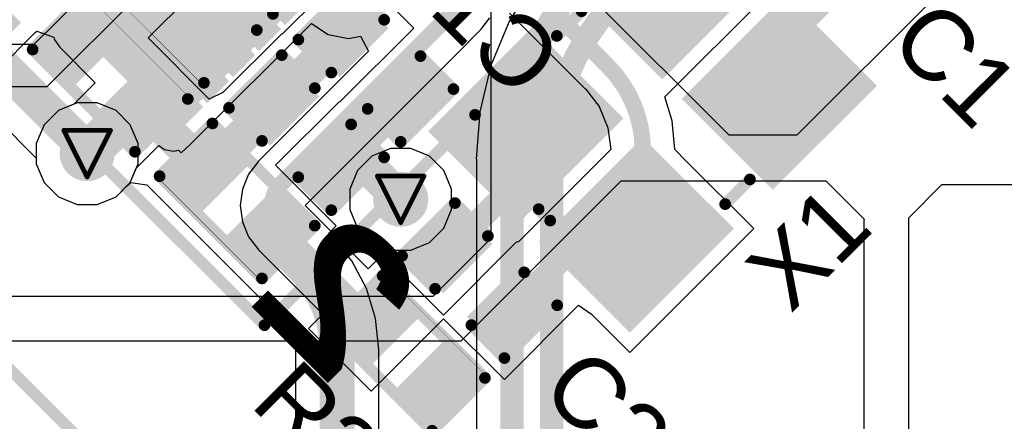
# Model space of a CAD drawing. Header units: inches. Extents: x 0 to 12.2, y 0 to 7.
# Tile 59 of 154: x 2.154 to 2.576, y 1.826 to 1.999. Entities that reach past the tile are written whole.
import ezdxf

# ---------------------------------------------------------------- set-up
doc = ezdxf.new("R2010")
doc.units = ezdxf.units.IN
doc.header["$MEASUREMENT"] = 0
for name, color, linetype in [('Bottom Layer', 5, 'Continuous'), ('Bottom Overlay', 54, 'Continuous'), ('Bottom Paste', 16, 'Continuous'), ('Bottom Solder', 6, 'Continuous'), ('Drill Drawing', 1, 'Continuous'), ('Layer 1', 16, 'Continuous'), ('Layer 2', 76, 'Continuous'), ('Top Layer', 1, 'Continuous'), ('Top Overlay', 2, 'Continuous'), ('Top Paste', 8, 'Continuous'), ('Top Solder', 216, 'Continuous'), ('Via Holes', 16, 'Continuous')]:
    doc.layers.add(name, color=color, linetype=linetype)
doc.styles.add('Arial', font='txt', dxfattribs={"height": 0.2})
doc.styles.add('Arial Black_Bold', font='txt', dxfattribs={"height": 0.2})

# ---------------------------------------------------------------- blocks, each defined once
blk = doc.blocks.new('SMD3225_4P_15')
at = {"layer": 'Top Layer'}
for points in [[(-0.07086615, 0.05708665), (-0.01574805, 0.05708665), (-0.01574805, 0.00984255), (-0.07086615, 0.00984255)], [(0.01574805, 0.05708665), (0.07086615, 0.05708665), (0.07086615, 0.00984255), (0.01574805, 0.00984255)], [(-0.07086615, -0.00984245), (-0.01574805, -0.00984245), (-0.01574805, -0.05708655), (-0.07086615, -0.05708655)], [(0.01574805, -0.00984245), (0.07086615, -0.00984245), (0.07086615, -0.05708655), (0.01574805, -0.05708655)]]:
    blk.add_hatch(color=1, dxfattribs=at).paths.add_polyline_path(points)
at = {"layer": 'Top Paste'}
for points in [[(-0.07086615, 0.05708665), (-0.01574805, 0.05708665), (-0.01574805, 0.00984255), (-0.07086615, 0.00984255)], [(0.01574805, 0.05708665), (0.07086615, 0.05708665), (0.07086615, 0.00984255), (0.01574805, 0.00984255)], [(-0.07086615, -0.00984245), (-0.01574805, -0.00984245), (-0.01574805, -0.05708655), (-0.07086615, -0.05708655)], [(0.01574805, -0.00984245), (0.07086615, -0.00984245), (0.07086615, -0.05708655), (0.01574805, -0.05708655)]]:
    blk.add_hatch(color=8, dxfattribs=at).paths.add_polyline_path(points)
at = {"layer": 'Top Solder'}
for points in [[(-0.07486615, 0.06108665), (-0.01174805, 0.06108665), (-0.01174805, 0.00584255), (-0.07486615, 0.00584255)], [(0.01174805, 0.06108665), (0.07486615, 0.06108665), (0.07486615, 0.00584255), (0.01174805, 0.00584255)], [(-0.07486615, -0.00584245), (-0.01174805, -0.00584245), (-0.01174805, -0.06108655), (-0.07486615, -0.06108655)], [(0.01174805, -0.00584245), (0.07486615, -0.00584245), (0.07486615, -0.06108655), (0.01174805, -0.06108655)]]:
    blk.add_hatch(color=216, dxfattribs=at).paths.add_polyline_path(points)
at = {"layer": 'Top Overlay', "const_width": 0.005}
for points in [[(0.007, 0.051), (-0.008, 0.051)], [(-0.065, -0.004), (-0.065, 0.003)], [(0.065, -0.004), (0.065, 0.003)], [(-0.082, -0.038), (-0.082, -0.0279999)], [(-0.077, -0.033), (-0.082, -0.0279999)], [(-0.077, -0.033), (-0.082, -0.038)], [(0.007, -0.0509999), (-0.008, -0.0509999)]]:
    blk.add_lwpolyline(points, dxfattribs=at)
at = {"layer": 'Top Overlay', "const_width": 0.0025}
for points in [[(-0.00925, 0.051, 1), (-0.00675, 0.051, 1)], [(0.00575, 0.051, 1), (0.00825, 0.051, 1)], [(-0.06625, 0.003, 1), (-0.06375, 0.003, 1)], [(0.06375, 0.003, 1), (0.06625, 0.003, 1)], [(-0.06625, -0.004, 1), (-0.06375, -0.004, 1)], [(0.06375, -0.004, 1), (0.06625, -0.004, 1)], [(-0.08325, -0.0279999, 1), (-0.08075, -0.0279999, 1)], [(-0.08325, -0.0279999, 1), (-0.08075, -0.0279999, 1)], [(-0.07825, -0.033, 1), (-0.07575, -0.033, 1)], [(-0.07825, -0.033, 1), (-0.07575, -0.033, 1)], [(-0.08325, -0.038, 1), (-0.08075, -0.038, 1)], [(-0.08325, -0.038, 1), (-0.08075, -0.038, 1)], [(-0.00925, -0.0509999, 1), (-0.00675, -0.0509999, 1)], [(0.00575, -0.0509999, 1), (0.00825, -0.0509999, 1)]]:
    blk.add_lwpolyline(points, format="xyb", close=True, dxfattribs=at)
blk = doc.blocks.new('LQFP_128_EP_14_14__28')
at = {"layer": 'Top Layer'}
for points in [[(0.2696725, -0.200787), (0.2696725, -0.192913), (0.3287275, -0.192913), (0.3287275, -0.200787)], [(0.2696724, -0.216537), (0.2696724, -0.208663), (0.3287274, -0.208663), (0.3287274, -0.216537)], [(0.2696725, -0.232287), (0.2696725, -0.224413), (0.3287275, -0.224413), (0.3287275, -0.232287)], [(0.2696725, -0.248037), (0.2696725, -0.240163), (0.3287275, -0.240163), (0.3287275, -0.248037)]]:
    blk.add_hatch(color=1, dxfattribs=at).paths.add_polyline_path(points)
at = {"layer": 'Top Paste'}
for points in [[(0.2696725, -0.200787), (0.2696725, -0.192913), (0.3287275, -0.192913), (0.3287275, -0.200787)], [(0.2696724, -0.216537), (0.2696724, -0.208663), (0.3287274, -0.208663), (0.3287274, -0.216537)], [(0.2696725, -0.232287), (0.2696725, -0.224413), (0.3287275, -0.224413), (0.3287275, -0.232287)], [(0.2696725, -0.248037), (0.2696725, -0.240163), (0.3287275, -0.240163), (0.3287275, -0.248037)]]:
    blk.add_hatch(color=8, dxfattribs=at).paths.add_polyline_path(points)
at = {"layer": 'Top Solder'}
for points in [[(0.2669166, -0.1877929), (0.2669166, -0.1744071), (0.3314834, -0.1744071), (0.3314834, -0.1877929)], [(0.2669166, -0.2035429), (0.2669166, -0.1901571), (0.3314834, -0.1901571), (0.3314834, -0.2035429)], [(0.2669165, -0.2192929), (0.2669165, -0.2059071), (0.3314833, -0.2059071), (0.3314833, -0.2192929)], [(0.2669166, -0.2350429), (0.2669166, -0.2216571), (0.3314834, -0.2216571), (0.3314834, -0.2350429)], [(0.2669166, -0.2507929), (0.2669166, -0.2374071), (0.3314834, -0.2374071), (0.3314834, -0.2507929)], [(0.2374071, -0.2669166), (0.2507929, -0.2669166), (0.2507929, -0.3314834), (0.2374071, -0.3314834)]]:
    blk.add_hatch(color=216, dxfattribs=at).paths.add_polyline_path(points)
blk = doc.blocks.new('R___0402_B_126')
at = {"layer": 'Bottom Layer'}
for points in [[(-0.0095, 0.0125), (-0.0095, -0.0125), (-0.0275, -0.0125), (-0.0275, 0.0125)], [(0.0275, 0.0125), (0.0275, -0.0125), (0.0095, -0.0125), (0.0095, 0.0125)]]:
    blk.add_hatch(color=5, dxfattribs=at).paths.add_polyline_path(points)
at = {"layer": 'Bottom Paste'}
for points in [[(-0.0095, 0.0125), (-0.0095, -0.0125), (-0.0275, -0.0125), (-0.0275, 0.0125)], [(0.0275, 0.0125), (0.0275, -0.0125), (0.0095, -0.0125), (0.0095, 0.0125)]]:
    blk.add_hatch(color=16, dxfattribs=at).paths.add_polyline_path(points)
at = {"layer": 'Bottom Solder'}
for points in [[(-0.0073346, 0.0146654), (-0.0073346, -0.0146654), (-0.0296654, -0.0146654), (-0.0296654, 0.0146654)], [(0.0296654, 0.0146654), (0.0296654, -0.0146654), (0.0073346, -0.0146654), (0.0073346, 0.0146654)]]:
    blk.add_hatch(color=6, dxfattribs=at).paths.add_polyline_path(points)
at = {"layer": 'Bottom Overlay'}
for points, const_width in [([(-0.031, 0.016), (-0.031, -0.016)], 0.005), ([(0.031, 0.016), (-0.031, 0.016)], 0.005), ([(0.032, 0.017), (-0.032, 0.017)], 0.000127), ([(0.031, 0.016), (0.031, -0.016)], 0.005), ([(0.031, -0.016), (-0.031, -0.016)], 0.005)]:
    blk.add_lwpolyline(points, dxfattribs=dict(at, const_width=const_width))
for points, const_width in [([(-0.03225, 0.016, 1), (-0.02975, 0.016, 1)], 0.0025), ([(-0.03225, 0.016, 1), (-0.02975, 0.016, 1)], 0.0025), ([(-0.0320317, 0.017, 1), (-0.0319683, 0.017, 1)], 6.35e-05), ([(0.02975, 0.016, 1), (0.03225, 0.016, 1)], 0.0025), ([(0.02975, 0.016, 1), (0.03225, 0.016, 1)], 0.0025), ([(0.0319683, 0.017, 1), (0.0320317, 0.017, 1)], 6.35e-05), ([(-0.03225, -0.016, 1), (-0.02975, -0.016, 1)], 0.0025), ([(-0.03225, -0.016, 1), (-0.02975, -0.016, 1)], 0.0025), ([(0.02975, -0.016, 1), (0.03225, -0.016, 1)], 0.0025), ([(0.02975, -0.016, 1), (0.03225, -0.016, 1)], 0.0025)]:
    blk.add_lwpolyline(points, format="xyb", close=True, dxfattribs=dict(at, const_width=const_width))
blk = doc.blocks.new('R___0402_134')
at = {"layer": 'Top Layer'}
for points in [[(-0.0275, -0.0125), (-0.0275, 0.0125), (-0.0095, 0.0125), (-0.0095, -0.0125)], [(0.0095, -0.0125), (0.0095, 0.0125), (0.0275, 0.0125), (0.0275, -0.0125)]]:
    blk.add_hatch(color=1, dxfattribs=at).paths.add_polyline_path(points)
at = {"layer": 'Top Paste'}
for points in [[(-0.0275, -0.0125), (-0.0275, 0.0125), (-0.0095, 0.0125), (-0.0095, -0.0125)], [(0.0095, -0.0125), (0.0095, 0.0125), (0.0275, 0.0125), (0.0275, -0.0125)]]:
    blk.add_hatch(color=8, dxfattribs=at).paths.add_polyline_path(points)
at = {"layer": 'Top Solder'}
for points in [[(-0.0296654, -0.0146654), (-0.0296654, 0.0146654), (-0.0073346, 0.0146654), (-0.0073346, -0.0146654)], [(0.0073346, -0.0146654), (0.0073346, 0.0146654), (0.0296654, 0.0146654), (0.0296654, -0.0146654)]]:
    blk.add_hatch(color=216, dxfattribs=at).paths.add_polyline_path(points)
at = {"layer": 'Top Overlay'}
for points, const_width in [([(-0.031, 0.016), (-0.031, -0.016)], 0.005), ([(0.031, 0.016), (-0.031, 0.016)], 0.005), ([(0.031, 0.016), (0.031, -0.016)], 0.005), ([(0.031, -0.016), (-0.031, -0.016)], 0.005), ([(0.032, -0.017), (-0.032, -0.017)], 0.000127)]:
    blk.add_lwpolyline(points, dxfattribs=dict(at, const_width=const_width))
for points, const_width in [([(-0.03225, 0.016, 1), (-0.02975, 0.016, 1)], 0.0025), ([(-0.03225, 0.016, 1), (-0.02975, 0.016, 1)], 0.0025), ([(0.02975, 0.016, 1), (0.03225, 0.016, 1)], 0.0025), ([(0.02975, 0.016, 1), (0.03225, 0.016, 1)], 0.0025), ([(-0.03225, -0.016, 1), (-0.02975, -0.016, 1)], 0.0025), ([(-0.03225, -0.016, 1), (-0.02975, -0.016, 1)], 0.0025), ([(0.02975, -0.016, 1), (0.03225, -0.016, 1)], 0.0025), ([(0.02975, -0.016, 1), (0.03225, -0.016, 1)], 0.0025), ([(-0.0320317, -0.017, 1), (-0.0319683, -0.017, 1)], 6.35e-05), ([(0.0319683, -0.017, 1), (0.0320317, -0.017, 1)], 6.35e-05)]:
    blk.add_lwpolyline(points, format="xyb", close=True, dxfattribs=dict(at, const_width=const_width))
blk = doc.blocks.new('R___0402_B_135')
at = {"layer": 'Bottom Layer'}
for points in [[(-0.0095, 0.0125), (-0.0095, -0.0125), (-0.0275, -0.0125), (-0.0275, 0.0125)], [(0.0275, 0.0125), (0.0275, -0.0125), (0.0095, -0.0125), (0.0095, 0.0125)]]:
    blk.add_hatch(color=5, dxfattribs=at).paths.add_polyline_path(points)
at = {"layer": 'Bottom Paste'}
for points in [[(-0.0095, 0.0125), (-0.0095, -0.0125), (-0.0275, -0.0125), (-0.0275, 0.0125)], [(0.0275, 0.0125), (0.0275, -0.0125), (0.0095, -0.0125), (0.0095, 0.0125)]]:
    blk.add_hatch(color=16, dxfattribs=at).paths.add_polyline_path(points)
at = {"layer": 'Bottom Solder'}
for points in [[(-0.0073346, 0.0146654), (-0.0073346, -0.0146654), (-0.0296654, -0.0146654), (-0.0296654, 0.0146654)], [(0.0296654, 0.0146654), (0.0296654, -0.0146654), (0.0073346, -0.0146654), (0.0073346, 0.0146654)]]:
    blk.add_hatch(color=6, dxfattribs=at).paths.add_polyline_path(points)
at = {"layer": 'Bottom Overlay'}
for points, const_width in [([(0.031, 0.016), (-0.031, 0.016)], 0.005), ([(-0.031, 0.016), (-0.031, -0.016)], 0.005), ([(0.032, 0.017), (-0.032, 0.017)], 0.000127), ([(0.031, 0.016), (0.031, -0.016)], 0.005), ([(0.031, -0.016), (-0.031, -0.016)], 0.005)]:
    blk.add_lwpolyline(points, dxfattribs=dict(at, const_width=const_width))
for points, const_width in [([(-0.03225, 0.016, 1), (-0.02975, 0.016, 1)], 0.0025), ([(-0.03225, 0.016, 1), (-0.02975, 0.016, 1)], 0.0025), ([(-0.0320317, 0.017, 1), (-0.0319683, 0.017, 1)], 6.35e-05), ([(0.02975, 0.016, 1), (0.03225, 0.016, 1)], 0.0025), ([(0.02975, 0.016, 1), (0.03225, 0.016, 1)], 0.0025), ([(0.0319683, 0.017, 1), (0.0320317, 0.017, 1)], 6.35e-05), ([(-0.03225, -0.016, 1), (-0.02975, -0.016, 1)], 0.0025), ([(-0.03225, -0.016, 1), (-0.02975, -0.016, 1)], 0.0025), ([(0.02975, -0.016, 1), (0.03225, -0.016, 1)], 0.0025), ([(0.02975, -0.016, 1), (0.03225, -0.016, 1)], 0.0025)]:
    blk.add_lwpolyline(points, format="xyb", close=True, dxfattribs=dict(at, const_width=const_width))
blk = doc.blocks.new('R___0402_B_137')
at = {"layer": 'Bottom Layer'}
for points in [[(-0.0095, 0.0125), (-0.0095, -0.0125), (-0.0275, -0.0125), (-0.0275, 0.0125)], [(0.0275, 0.0125), (0.0275, -0.0125), (0.0095, -0.0125), (0.0095, 0.0125)]]:
    blk.add_hatch(color=5, dxfattribs=at).paths.add_polyline_path(points)
at = {"layer": 'Bottom Paste'}
for points in [[(-0.0095, 0.0125), (-0.0095, -0.0125), (-0.0275, -0.0125), (-0.0275, 0.0125)], [(0.0275, 0.0125), (0.0275, -0.0125), (0.0095, -0.0125), (0.0095, 0.0125)]]:
    blk.add_hatch(color=16, dxfattribs=at).paths.add_polyline_path(points)
at = {"layer": 'Bottom Solder'}
for points in [[(-0.0073346, 0.0146654), (-0.0073346, -0.0146654), (-0.0296654, -0.0146654), (-0.0296654, 0.0146654)], [(0.0296654, 0.0146654), (0.0296654, -0.0146654), (0.0073346, -0.0146654), (0.0073346, 0.0146654)]]:
    blk.add_hatch(color=6, dxfattribs=at).paths.add_polyline_path(points)
at = {"layer": 'Bottom Overlay'}
for points, const_width in [([(-0.031, 0.016), (0.031, 0.016)], 0.005), ([(-0.031, -0.016), (-0.031, 0.016)], 0.005), ([(-0.032, 0.017), (0.032, 0.017)], 0.000127), ([(0.031, -0.016), (0.031, 0.016)], 0.005), ([(-0.031, -0.016), (0.031, -0.016)], 0.005)]:
    blk.add_lwpolyline(points, dxfattribs=dict(at, const_width=const_width))
for points, const_width in [([(-0.03225, 0.016, 1), (-0.02975, 0.016, 1)], 0.0025), ([(-0.03225, 0.016, 1), (-0.02975, 0.016, 1)], 0.0025), ([(-0.0320317, 0.017, 1), (-0.0319683, 0.017, 1)], 6.35e-05), ([(0.02975, 0.016, 1), (0.03225, 0.016, 1)], 0.0025), ([(0.02975, 0.016, 1), (0.03225, 0.016, 1)], 0.0025), ([(0.0319683, 0.017, 1), (0.0320317, 0.017, 1)], 6.35e-05), ([(-0.03225, -0.016, 1), (-0.02975, -0.016, 1)], 0.0025), ([(-0.03225, -0.016, 1), (-0.02975, -0.016, 1)], 0.0025), ([(0.02975, -0.016, 1), (0.03225, -0.016, 1)], 0.0025), ([(0.02975, -0.016, 1), (0.03225, -0.016, 1)], 0.0025)]:
    blk.add_lwpolyline(points, format="xyb", close=True, dxfattribs=dict(at, const_width=const_width))
blk = doc.blocks.new('C___0402_B_336')
at = {"layer": 'Bottom Layer'}
for points in [[(-0.0095, 0.0125), (-0.0095, -0.0125), (-0.0275, -0.0125), (-0.0275, 0.0125)], [(0.0275, 0.0125), (0.0275, -0.0125), (0.0095, -0.0125), (0.0095, 0.0125)]]:
    blk.add_hatch(color=5, dxfattribs=at).paths.add_polyline_path(points)
at = {"layer": 'Bottom Paste'}
for points in [[(-0.0095, 0.0125), (-0.0095, -0.0125), (-0.0275, -0.0125), (-0.0275, 0.0125)], [(0.0275, 0.0125), (0.0275, -0.0125), (0.0095, -0.0125), (0.0095, 0.0125)]]:
    blk.add_hatch(color=16, dxfattribs=at).paths.add_polyline_path(points)
at = {"layer": 'Bottom Solder'}
for points in [[(-0.0071378, 0.0148622), (-0.0071378, -0.0148622), (-0.0298622, -0.0148622), (-0.0298622, 0.0148622)], [(0.0298622, 0.0148622), (0.0298622, -0.0148622), (0.0071378, -0.0148622), (0.0071378, 0.0148622)]]:
    blk.add_hatch(color=6, dxfattribs=at).paths.add_polyline_path(points)
at = {"layer": 'Bottom Overlay', "const_width": 0.005}
for points in [[(-0.031, 0.016), (-0.031, -0.016)], [(-0.011, 0.016), (-0.031, 0.016)], [(0.031, 0.016), (0.011, 0.016)], [(0.031, 0.016), (0.031, -0.016)], [(-0.011, -0.016), (-0.031, -0.016)], [(0.031, -0.016), (0.011, -0.016)]]:
    blk.add_lwpolyline(points, dxfattribs=at)
at = {"layer": 'Bottom Overlay', "const_width": 0.0025}
for points in [[(-0.03225, 0.016, 1), (-0.02975, 0.016, 1)], [(-0.03225, 0.016, 1), (-0.02975, 0.016, 1)], [(-0.01225, 0.016, 1), (-0.00975, 0.016, 1)], [(0.00975, 0.016, 1), (0.01225, 0.016, 1)], [(0.02975, 0.016, 1), (0.03225, 0.016, 1)], [(0.02975, 0.016, 1), (0.03225, 0.016, 1)], [(-0.03225, -0.016, 1), (-0.02975, -0.016, 1)], [(-0.03225, -0.016, 1), (-0.02975, -0.016, 1)], [(-0.01225, -0.016, 1), (-0.00975, -0.016, 1)], [(0.00975, -0.016, 1), (0.01225, -0.016, 1)], [(0.02975, -0.016, 1), (0.03225, -0.016, 1)], [(0.02975, -0.016, 1), (0.03225, -0.016, 1)]]:
    blk.add_lwpolyline(points, format="xyb", close=True, dxfattribs=at)
blk = doc.blocks.new('C___0402_B_337')
at = {"layer": 'Bottom Layer'}
for points in [[(-0.0095, 0.0124999), (-0.0095, -0.0125001), (-0.0275, -0.0125001), (-0.0275, 0.0124999)], [(0.0275, 0.0125), (0.0275, -0.0125), (0.0095, -0.0125), (0.0095, 0.0125)]]:
    blk.add_hatch(color=5, dxfattribs=at).paths.add_polyline_path(points)
at = {"layer": 'Bottom Paste'}
for points in [[(-0.0095, 0.0124999), (-0.0095, -0.0125001), (-0.0275, -0.0125001), (-0.0275, 0.0124999)], [(0.0275, 0.0125), (0.0275, -0.0125), (0.0095, -0.0125), (0.0095, 0.0125)]]:
    blk.add_hatch(color=16, dxfattribs=at).paths.add_polyline_path(points)
at = {"layer": 'Bottom Solder'}
for points in [[(-0.0071378, 0.0148621), (-0.0071378, -0.0148623), (-0.0298622, -0.0148623), (-0.0298622, 0.0148621)], [(0.0298622, 0.0148622), (0.0298622, -0.0148622), (0.0071378, -0.0148622), (0.0071378, 0.0148622)]]:
    blk.add_hatch(color=6, dxfattribs=at).paths.add_polyline_path(points)
at = {"layer": 'Bottom Overlay', "const_width": 0.005}
for points in [[(-0.031, 0.016), (-0.031, -0.016)], [(-0.011, 0.016), (-0.031, 0.016)], [(0.031, 0.016), (0.011, 0.016)], [(0.031, 0.016), (0.031, -0.016)], [(-0.011, -0.0160001), (-0.031, -0.016)], [(0.031, -0.016), (0.011, -0.0160001)]]:
    blk.add_lwpolyline(points, dxfattribs=at)
at = {"layer": 'Bottom Overlay', "const_width": 0.0025}
for points in [[(-0.03225, 0.016, 1), (-0.02975, 0.016, 1)], [(-0.03225, 0.016, 1), (-0.02975, 0.016, 1)], [(-0.01225, 0.016, 1), (-0.00975, 0.016, 1)], [(0.00975, 0.016, 1), (0.01225, 0.016, 1)], [(0.02975, 0.016, 1), (0.03225, 0.016, 1)], [(0.02975, 0.016, 1), (0.03225, 0.016, 1)], [(-0.03225, -0.016, 1), (-0.02975, -0.016, 1)], [(-0.03225, -0.016, 1), (-0.02975, -0.016, 1)], [(-0.01225, -0.0160001, 1), (-0.00975, -0.0160001, 1)], [(0.00975, -0.0160001, 1), (0.01225, -0.0160001, 1)], [(0.02975, -0.016, 1), (0.03225, -0.016, 1)], [(0.02975, -0.016, 1), (0.03225, -0.016, 1)]]:
    blk.add_lwpolyline(points, format="xyb", close=True, dxfattribs=at)
blk = doc.blocks.new('C___0402_B_340')
at = {"layer": 'Bottom Layer'}
for points in [[(-0.0095, 0.0125), (-0.0095, -0.0125), (-0.0275, -0.0125), (-0.0275, 0.0125)], [(0.0275, 0.0125), (0.0275, -0.0125), (0.0095, -0.0125), (0.0095, 0.0125)]]:
    blk.add_hatch(color=5, dxfattribs=at).paths.add_polyline_path(points)
at = {"layer": 'Bottom Paste'}
for points in [[(-0.0095, 0.0125), (-0.0095, -0.0125), (-0.0275, -0.0125), (-0.0275, 0.0125)], [(0.0275, 0.0125), (0.0275, -0.0125), (0.0095, -0.0125), (0.0095, 0.0125)]]:
    blk.add_hatch(color=16, dxfattribs=at).paths.add_polyline_path(points)
at = {"layer": 'Bottom Solder'}
for points in [[(-0.0071378, 0.0148622), (-0.0071378, -0.0148622), (-0.0298622, -0.0148622), (-0.0298622, 0.0148622)], [(0.0298622, 0.0148622), (0.0298622, -0.0148622), (0.0071378, -0.0148622), (0.0071378, 0.0148622)]]:
    blk.add_hatch(color=6, dxfattribs=at).paths.add_polyline_path(points)
at = {"layer": 'Bottom Overlay', "const_width": 0.005}
for points in [[(-0.011, 0.016), (-0.031, 0.016)], [(-0.031, 0.016), (-0.031, -0.016)], [(0.031, 0.016), (0.011, 0.016)], [(0.031, 0.016), (0.031, -0.016)], [(-0.011, -0.016), (-0.031, -0.016)], [(0.031, -0.016), (0.011, -0.016)]]:
    blk.add_lwpolyline(points, dxfattribs=at)
at = {"layer": 'Bottom Overlay', "const_width": 0.0025}
for points in [[(-0.03225, 0.016, 1), (-0.02975, 0.016, 1)], [(-0.03225, 0.016, 1), (-0.02975, 0.016, 1)], [(-0.01225, 0.016, 1), (-0.00975, 0.016, 1)], [(0.00975, 0.016, 1), (0.01225, 0.016, 1)], [(0.02975, 0.016, 1), (0.03225, 0.016, 1)], [(0.02975, 0.016, 1), (0.03225, 0.016, 1)], [(-0.03225, -0.016, 1), (-0.02975, -0.016, 1)], [(-0.03225, -0.016, 1), (-0.02975, -0.016, 1)], [(-0.01225, -0.016, 1), (-0.00975, -0.016, 1)], [(0.00975, -0.016, 1), (0.01225, -0.016, 1)], [(0.02975, -0.016, 1), (0.03225, -0.016, 1)], [(0.02975, -0.016, 1), (0.03225, -0.016, 1)]]:
    blk.add_lwpolyline(points, format="xyb", close=True, dxfattribs=at)
blk = doc.blocks.new('C___0402_352')
at = {"layer": 'Top Layer'}
for points in [[(-0.0275, -0.0125), (-0.0275, 0.0125), (-0.0095, 0.0125), (-0.0095, -0.0125)], [(0.0095, -0.0125), (0.0095, 0.0125), (0.0275, 0.0125), (0.0275, -0.0125)]]:
    blk.add_hatch(color=1, dxfattribs=at).paths.add_polyline_path(points)
at = {"layer": 'Top Paste'}
for points in [[(-0.0275, -0.0125), (-0.0275, 0.0125), (-0.0095, 0.0125), (-0.0095, -0.0125)], [(0.0095, -0.0125), (0.0095, 0.0125), (0.0275, 0.0125), (0.0275, -0.0125)]]:
    blk.add_hatch(color=8, dxfattribs=at).paths.add_polyline_path(points)
at = {"layer": 'Top Solder'}
for points in [[(-0.0298622, -0.0148622), (-0.0298622, 0.0148622), (-0.0071378, 0.0148622), (-0.0071378, -0.0148622)], [(0.0071378, -0.0148622), (0.0071378, 0.0148622), (0.0298622, 0.0148622), (0.0298622, -0.0148622)]]:
    blk.add_hatch(color=216, dxfattribs=at).paths.add_polyline_path(points)
at = {"layer": 'Top Overlay', "const_width": 0.005}
for points in [[(-0.031, 0.016), (-0.011, 0.016)], [(-0.031, -0.016), (-0.031, 0.016)], [(0.011, 0.016), (0.031, 0.016)], [(0.031, -0.016), (0.031, 0.016)], [(-0.031, -0.016), (-0.011, -0.016)], [(0.011, -0.016), (0.031, -0.016)]]:
    blk.add_lwpolyline(points, dxfattribs=at)
at = {"layer": 'Top Overlay', "const_width": 0.0025}
for points in [[(-0.03225, 0.016, 1), (-0.02975, 0.016, 1)], [(-0.03225, 0.016, 1), (-0.02975, 0.016, 1)], [(-0.01225, 0.016, 1), (-0.00975, 0.016, 1)], [(0.00975, 0.016, 1), (0.01225, 0.016, 1)], [(0.02975, 0.016, 1), (0.03225, 0.016, 1)], [(0.02975, 0.016, 1), (0.03225, 0.016, 1)], [(-0.03225, -0.016, 1), (-0.02975, -0.016, 1)], [(-0.03225, -0.016, 1), (-0.02975, -0.016, 1)], [(-0.01225, -0.016, 1), (-0.00975, -0.016, 1)], [(0.00975, -0.016, 1), (0.01225, -0.016, 1)], [(0.02975, -0.016, 1), (0.03225, -0.016, 1)], [(0.02975, -0.016, 1), (0.03225, -0.016, 1)]]:
    blk.add_lwpolyline(points, format="xyb", close=True, dxfattribs=at)

msp = doc.modelspace()

# ---------------------------------------------------------------- hatches: boundary and pattern name
at = {"layer": 'Bottom Layer'}
h = msp.add_hatch(color=5, dxfattribs=at)
edge = h.paths.add_edge_path()
edge.add_arc((2.1829699, 1.9412788), 0.011811, 0, 360)
h = msp.add_hatch(color=5, dxfattribs=at)
edge = h.paths.add_edge_path()
edge.add_arc((2.3173032, 1.9216788), 0.011811, 0, 360)
at = {"layer": 'Layer 1'}
h = msp.add_hatch(color=16, dxfattribs=at)
edge = h.paths.add_edge_path()
edge.add_arc((2.1829699, 1.9412788), 0.011811, 0, 360)
h = msp.add_hatch(color=16, dxfattribs=at)
edge = h.paths.add_edge_path()
edge.add_arc((2.3173032, 1.9216788), 0.011811, 0, 360)
at = {"layer": 'Layer 2'}
h = msp.add_hatch(color=76, dxfattribs=at)
edge = h.paths.add_edge_path()
edge.add_arc((2.1829699, 1.9412788), 0.011811, 0, 360)
h = msp.add_hatch(color=76, dxfattribs=at)
edge = h.paths.add_edge_path()
edge.add_arc((2.3173032, 1.9216788), 0.011811, 0, 360)
at = {"layer": 'Top Layer'}
for points in [[(2.2844535, 2.0169517), (2.2426953, 2.0587099), (2.1782599, 1.9942745), (2.2200181, 1.9525163)], [(2.2774709, 2.0229339), (2.2647837, 2.0356211), (2.1819701, 1.9528075), (2.1946573, 1.9401203)]]:
    msp.add_hatch(color=1, dxfattribs=at).paths.add_polyline_path(points)
h = msp.add_hatch(color=1, dxfattribs=at)
edge = h.paths.add_edge_path()
edge.add_arc((2.1829699, 1.9412788), 0.011811, 0, 360)
h = msp.add_hatch(color=1, dxfattribs=at)
edge = h.paths.add_edge_path()
edge.add_arc((2.3173032, 1.9216788), 0.011811, 0, 360)
at = {"layer": 'Via Holes'}
h = msp.add_hatch(color=7, dxfattribs=at)
edge = h.paths.add_edge_path()
edge.add_arc((2.1829699, 1.9412788), 0.0059055, 0, 360)
h = msp.add_hatch(color=7, dxfattribs=at)
edge = h.paths.add_edge_path()
edge.add_arc((2.3173032, 1.9216788), 0.0059055, 0, 360)

# ---------------------------------------------------------------- linework, layer by layer
at = {"layer": 'Bottom Layer'}
for p, q in [((2.2960735, 2.0219948), (2.2665728, 1.992494)), ((2.3229435, 1.9951248), (2.2960735, 2.0219948)), ((2.2091083, 1.9908732), (2.2364066, 2.0181715)), ((2.3744577, 2.0154158), (2.3637857, 1.9980006)), ((2.3637857, 1.9980006), (2.3559694, 1.9791304)), ((2.2663562, 1.9927106), (2.2411245, 1.9674789)), ((2.2665728, 1.992494), (2.2663562, 1.9927106)), ((2.2911237, 1.963305), (2.3229435, 1.9951248)), ((2.2352712, 1.9647103), (2.2091083, 1.9908732)), ((2.3559694, 1.9791304), (2.3512013, 1.9592698)), ((2.1307026, 1.9698414), (2.1611589, 1.9393851)), ((2.2411245, 1.9674789), (2.2352712, 1.9647103)), ((2.2637254, 1.9363398), (2.2909072, 1.9635216)), ((2.2909072, 1.9635216), (2.2911237, 1.963305)), ((2.3512013, 1.9592698), (2.3495988, 1.9389078)), ((2.1611589, 1.9393851), (2.1611589, 1.9369403)), ((2.1611589, 1.9369403), (2.1644794, 1.9289239)), ((2.2896719, 1.9103934), (2.2637254, 1.9363398)), ((2.3495988, 1.9389078), (2.3497061, 1.9389078)), ((2.3497061, 1.9389078), (2.3497061, 1.3122994)), ((2.1644794, 1.9289239), (2.170615, 1.9227883)), ((2.1996713, 1.9271348), (2.2016905, 1.9288888)), ((2.2016905, 1.9288888), (2.2085875, 1.9278382)), ((2.2085875, 1.9278382), (2.2309821, 1.9054436)), ((2.1953248, 1.9227883), (2.1996713, 1.9271348)), ((2.170615, 1.9227883), (2.1786314, 1.9194678)), ((2.1786314, 1.9194678), (2.1873084, 1.9194678)), ((2.1873084, 1.9194678), (2.1953248, 1.9227883)), ((2.2863787, 1.9071002), (2.2896719, 1.9103934)), ((2.2877906, 1.9056883), (2.2863787, 1.9071002)), ((2.2309821, 1.9054436), (2.2556781, 1.8807476)), ((2.2878609, 1.9055831), (2.2877906, 1.9056883)), ((2.2963131, 1.8952839), (2.2878609, 1.9055831)), ((2.3026526, 1.8834236), (2.2963131, 1.8952839)), ((2.3065564, 1.8705544), (2.3026526, 1.8834236)), ((2.2556781, 1.8807476), (2.257852, 1.8785735)), ((2.257852, 1.8785735), (2.2656673, 1.876553)), ((2.2656673, 1.876553), (2.266752, 1.8751924)), ((2.266752, 1.8751924), (2.2678987, 1.873698)), ((2.2678987, 1.873698), (2.2712008, 1.8657259)), ((2.3078623, 1.8572955), (2.3065564, 1.8705544)), ((2.2712008, 1.8657259), (2.2722771, 1.857551)), ((2.2722771, 1.857551), (2.2722015, 1.857171)), ((2.2722015, 1.857171), (2.2722015, 1.7657427)), ((2.3078871, 1.8571709), (2.3078623, 1.8572955)), ((2.3078871, 1.7657427), (2.3078871, 1.8571709))]:
    msp.add_line(p, q, dxfattribs=at)
for points, const_width in [([(2.0959052, 2.0298723), (2.1839362, 1.9418413)], 0.015), ([(2.1797634, 1.9883983), (2.2093225, 2.0179574)], 0.015), ([(2.2638813, 1.9633657), (2.2931655, 1.9926499)], 0.015), ([(2.2347271, 1.934118), (2.2639281, 1.963319)], 0.015), ([(2.2960201, 1.9429619), (2.3195452, 1.966487)], 0.015), ([(2.3195452, 1.966487), (2.3197616, 1.966487)], 0.015), ([(2.18497, 1.9412788), (2.20586, 1.9621688)], 0.015), ([(2.2060102, 1.9622353), (2.234164, 1.9340815)], 0.015), ([(2.2059264, 1.9622353), (2.2060102, 1.9622353)], 0.007), ([(2.2960201, 1.9429619), (2.3173032, 1.9216788)], 0.015), ([(2.365, 1.3122994), (2.365, 1.9389078)], 0.01), ([(2.382, 1.3122994), (2.382, 1.9389078)], 0.01), ([(2.260327, 1.9079185), (2.2613877, 1.9068578)], 0.015), ([(2.2613877, 1.9068578), (2.2751737, 1.8930716)], 0.015), ([(2.2900443, 1.8571709), (2.2900443, 1.857171)], 0.015), ([(2.2900443, 1.7527401), (2.2900443, 1.8571709)], 0.015)]:
    msp.add_lwpolyline(points, dxfattribs=dict(at, const_width=const_width))
for points, const_width in [([(2.365, 1.9389078, -0.1881129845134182), (2.3953054, 2.0166085)], 0.01), ([(2.382, 1.9389078, -0.1882002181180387), (2.4078385, 2.0051227)], 0.01), ([(2.2751737, 1.8930716, -0.1989118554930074), (2.2900443, 1.857171)], 0.015)]:
    msp.add_lwpolyline(points, format="xyb", dxfattribs=dict(at, const_width=const_width))
for points, const_width in [([(2.2894155, 1.9926499, 1), (2.2969155, 1.9926499, 1)], 0.0075), ([(2.1760134, 1.9883983, 1), (2.1835134, 1.9883983, 1)], 0.0075), ([(2.2601313, 1.9633657, 1), (2.2676313, 1.9633657, 1)], 0.0075), ([(2.2601781, 1.963319, 1), (2.2676781, 1.963319, 1)], 0.0075), ([(2.3157952, 1.966487, 1), (2.3232952, 1.966487, 1)], 0.0075), ([(2.3157952, 1.966487, 1), (2.3232952, 1.966487, 1)], 0.0075), ([(2.3160116, 1.966487, 1), (2.3235116, 1.966487, 1)], 0.0075), ([(2.20211, 1.9621688, 1), (2.20961, 1.9621688, 1)], 0.0075), ([(2.2022602, 1.9622353, 1), (2.2097602, 1.9622353, 1)], 0.0075), ([(2.2041764, 1.9622353, 1), (2.2076764, 1.9622353, 1)], 0.0035), ([(2.2042602, 1.9622353, 1), (2.2077602, 1.9622353, 1)], 0.0035), ([(2.1801862, 1.9418413, 1), (2.1876862, 1.9418413, 1)], 0.0075), ([(2.2922701, 1.9429619, 1), (2.2997701, 1.9429619, 1)], 0.0075), ([(2.2922701, 1.9429619, 1), (2.2997701, 1.9429619, 1)], 0.0075), ([(2.18122, 1.9412788, 1), (2.18872, 1.9412788, 1)], 0.0075), ([(2.230414, 1.9340815, 1), (2.237914, 1.9340815, 1)], 0.0075), ([(2.2309771, 1.934118, 1), (2.2384771, 1.934118, 1)], 0.0075), ([(2.3625, 1.9389078, 1), (2.3675, 1.9389078, 1)], 0.005), ([(2.3625, 1.9389078, 1), (2.3675, 1.9389078, 1)], 0.005), ([(2.3795, 1.9389078, 1), (2.3845, 1.9389078, 1)], 0.005), ([(2.3795, 1.9389078, 1), (2.3845, 1.9389078, 1)], 0.005), ([(2.3135532, 1.9216788, 1), (2.3210532, 1.9216788, 1)], 0.0075), ([(2.256577, 1.9079185, 1), (2.264077, 1.9079185, 1)], 0.0075), ([(2.2576377, 1.9068578, 1), (2.2651377, 1.9068578, 1)], 0.0075), ([(2.2576377, 1.9068578, 1), (2.2651377, 1.9068578, 1)], 0.0075), ([(2.2714237, 1.8930716, 1), (2.2789237, 1.8930716, 1)], 0.0075), ([(2.2714237, 1.8930716, 1), (2.2789237, 1.8930716, 1)], 0.0075), ([(2.2862943, 1.857171, 1), (2.2937943, 1.857171, 1)], 0.0075), ([(2.2862943, 1.857171, 1), (2.2937943, 1.857171, 1)], 0.0075), ([(2.2862943, 1.8571709, 1), (2.2937943, 1.8571709, 1)], 0.0075), ([(2.2862943, 1.8571709, 1), (2.2937943, 1.8571709, 1)], 0.0075)]:
    msp.add_lwpolyline(points, format="xyb", close=True, dxfattribs=dict(at, const_width=const_width))
at = {"layer": 'Bottom Overlay', "const_width": 0.005}
for points in [[(2.1506345, 1.9760329), (2.2589382, 1.8677292)], [(2.2589382, 1.8677292), (2.3491371, 1.9579281)], [(2.1163402, 1.8823491), (2.2732118, 1.7254776)]]:
    msp.add_lwpolyline(points, dxfattribs=at)
at = {"layer": 'Bottom Overlay', "const_width": 0.0025}
for points in [[(2.3478871, 1.9579281, 1), (2.3503871, 1.9579281, 1)], [(2.2576882, 1.8677292, 1), (2.2601882, 1.8677292, 1)], [(2.2576882, 1.8677292, 1), (2.2601882, 1.8677292, 1)]]:
    msp.add_lwpolyline(points, format="xyb", close=True, dxfattribs=at)
at = {"layer": 'Drill Drawing', "const_width": 0.002}
for points in [[(2.1729699, 1.9512788), (2.1929699, 1.9512788)], [(2.1729699, 1.9512788), (2.1829699, 1.9312788)], [(2.1829699, 1.9312788), (2.1929699, 1.9512788)], [(2.3073032, 1.9316788), (2.3273032, 1.9316788)], [(2.3073032, 1.9316788), (2.3173032, 1.9116788)], [(2.3173032, 1.9116788), (2.3273032, 1.9316788)]]:
    msp.add_lwpolyline(points, dxfattribs=at)
at = {"layer": 'Drill Drawing', "const_width": 0.001}
for points in [[(2.1724699, 1.9512788, 1), (2.1734699, 1.9512788, 1)], [(2.1724699, 1.9512788, 1), (2.1734699, 1.9512788, 1)], [(2.1924699, 1.9512788, 1), (2.1934699, 1.9512788, 1)], [(2.1924699, 1.9512788, 1), (2.1934699, 1.9512788, 1)], [(2.1824699, 1.9312788, 1), (2.1834699, 1.9312788, 1)], [(2.1824699, 1.9312788, 1), (2.1834699, 1.9312788, 1)], [(2.3068032, 1.9316788, 1), (2.3078032, 1.9316788, 1)], [(2.3068032, 1.9316788, 1), (2.3078032, 1.9316788, 1)], [(2.3268032, 1.9316788, 1), (2.3278032, 1.9316788, 1)], [(2.3268032, 1.9316788, 1), (2.3278032, 1.9316788, 1)], [(2.3168032, 1.9116788, 1), (2.3178032, 1.9116788, 1)], [(2.3168032, 1.9116788, 1), (2.3178032, 1.9116788, 1)]]:
    msp.add_lwpolyline(points, format="xyb", close=True, dxfattribs=at)
at = {"layer": 'Layer 1'}
for p, q in [((2.1786314, 1.9630898), (2.170615, 1.9597693)), ((2.1873084, 1.9630898), (2.1786314, 1.9630898)), ((2.1953248, 1.9597693), (2.1873084, 1.9630898)), ((2.170615, 1.9597693), (2.1644794, 1.9536337)), ((2.2014604, 1.9536337), (2.1953248, 1.9597693)), ((2.1644794, 1.9536337), (2.1611589, 1.9456173)), ((2.2047809, 1.9456173), (2.2014604, 1.9536337)), ((2.1611589, 1.9456173), (2.1611589, 1.9369403)), ((2.2047809, 1.9369403), (2.2047809, 1.9456173)), ((2.1611589, 1.9369403), (2.1644794, 1.9289239)), ((2.2014604, 1.9289239), (2.2047809, 1.9369403)), ((2.1644794, 1.9289239), (2.170615, 1.9227883)), ((2.1953248, 1.9227883), (2.2014604, 1.9289239)), ((2.170615, 1.9227883), (2.1786314, 1.9194678)), ((2.1786314, 1.9194678), (2.1873084, 1.9194678)), ((2.1873084, 1.9194678), (2.1953248, 1.9227883))]:
    msp.add_line(p, q, dxfattribs=at)
at = {"layer": 'Layer 2'}
for p, q in [((2.635954, 2.098085), (2.4870097, 1.9491407)), ((2.3559447, 2.0816125), (2.3559447, 1.9049296)), ((2.4580661, 1.9491407), (2.3714386, 2.0357679)), ((2.1992223, 2.0270521), (2.1601844, 1.9880144)), ((2.1658054, 1.97), (2.2159157, 2.0201103)), ((2.1601844, 1.9880144), (1.9827492, 1.9880144)), ((2.0576025, 1.97), (2.1658054, 1.97)), ((2.1786314, 1.9630898), (2.170615, 1.9597693)), ((2.1873084, 1.9630898), (2.1786314, 1.9630898)), ((2.1953248, 1.9597693), (2.1873084, 1.9630898)), ((2.170615, 1.9597693), (2.1644794, 1.9536337)), ((2.2014604, 1.9536337), (2.1953248, 1.9597693)), ((2.1644794, 1.9536337), (2.1611589, 1.9456173)), ((2.2047809, 1.9456173), (2.2014604, 1.9536337)), ((2.4870097, 1.9491407), (2.4580661, 1.9491407)), ((2.1611589, 1.9456173), (2.1611589, 1.9369403)), ((2.2047809, 1.9369403), (2.2047809, 1.9456173)), ((2.3129647, 1.9434898), (2.3049483, 1.9401693)), ((2.3216417, 1.9434898), (2.3129647, 1.9434898)), ((2.3296581, 1.9401693), (2.3216417, 1.9434898)), ((2.1611589, 1.9369403), (2.1644794, 1.9289239)), ((2.2014604, 1.9289239), (2.2047809, 1.9369403)), ((2.3049483, 1.9401693), (2.2988127, 1.9340337)), ((2.3357937, 1.9340337), (2.3296581, 1.9401693)), ((2.2988127, 1.9340337), (2.2954922, 1.9260173)), ((2.3391142, 1.9260173), (2.3357937, 1.9340337)), ((2.1644794, 1.9289239), (2.170615, 1.9227883)), ((2.1953248, 1.9227883), (2.2014604, 1.9289239)), ((2.34318, 1.8610478), (2.4116831, 1.9295509)), ((2.4116831, 1.9295509), (2.4994491, 1.9295509)), ((2.4994491, 1.9295509), (2.516, 1.913)), ((2.535004, 1.9138001), (2.5492031, 1.9279992)), ((2.5492031, 1.9279992), (3.2308377, 1.9279993)), ((2.2954922, 1.9260173), (2.2954922, 1.9173403)), ((2.3391142, 1.9173403), (2.3391142, 1.9260173)), ((2.170615, 1.9227883), (2.1786314, 1.9194678)), ((2.1786314, 1.9194678), (2.1873084, 1.9194678)), ((2.1873084, 1.9194678), (2.1953248, 1.9227883)), ((2.2954922, 1.9173403), (2.2988127, 1.9093239)), ((2.3357937, 1.9093239), (2.3391142, 1.9173403)), ((2.516, 1.913), (2.5157188, 1.9127188)), ((2.5157188, 1.9127188), (2.5157188, 1.3777188)), ((2.5349915, 1.7325331), (2.535004, 1.9138001)), ((2.2988127, 1.9093239), (2.3049483, 1.9031883)), ((2.3296581, 1.9031883), (2.3357937, 1.9093239)), ((2.3049483, 1.9031883), (2.3129647, 1.8998678)), ((2.3216417, 1.8998678), (2.3296581, 1.9031883)), ((2.3559447, 1.9049296), (2.331015, 1.8799999)), ((2.3129647, 1.8998678), (2.3216417, 1.8998678)), ((2.331015, 1.8799999), (2.0583347, 1.8799999)), ((2.0529523, 1.8610478), (2.34318, 1.8610478))]:
    msp.add_line(p, q, dxfattribs=at)
at = {"layer": 'Top Layer'}
for p, q in [((2.4304364, 1.96565), (2.480627, 2.0158406)), ((2.3517485, 1.9947254), (2.3554524, 1.9995525)), ((2.3638701, 2.0015826), (2.3961809, 1.9692718)), ((2.2282319, 1.9463109), (2.2790761, 1.9971551)), ((2.2790761, 1.9971551), (2.2861622, 1.9924204)), ((2.1090875, 1.9415572), (2.1607324, 1.9932021)), ((2.1607324, 1.9932021), (2.161387, 1.9938564)), ((2.161387, 1.9938564), (2.1686679, 1.991238)), ((2.1686679, 1.991238), (2.16884, 1.9903726)), ((2.2861622, 1.9924204), (2.2948986, 1.9906826)), ((2.2948986, 1.9906826), (2.3000892, 1.9917151)), ((2.3000892, 1.9917151), (2.3035375, 1.9852638)), ((2.3465213, 1.9893156), (2.351381, 1.9941751)), ((2.351381, 1.9941751), (2.3513811, 1.9941751)), ((2.3513811, 1.9941756), (2.3517485, 1.9947254)), ((2.3513813, 1.9941754), (2.3513811, 1.9941756)), ((2.3513811, 1.9941751), (2.3513813, 1.9941754)), ((2.16884, 1.9903726), (2.1710502, 1.9870648)), ((2.1710502, 1.9870648), (2.1864292, 1.9716858)), ((2.276311, 1.9191054), (2.3464709, 1.9892654)), ((2.3464709, 1.9892654), (2.3465213, 1.9893156)), ((2.3035375, 1.9852638), (2.2563924, 1.9381188)), ((2.1864292, 1.9716858), (2.1772686, 1.9625253)), ((2.3961809, 1.9692718), (2.3961811, 1.9692715)), ((2.3961811, 1.9692715), (2.3961891, 1.9692635)), ((2.3961891, 1.9692635), (2.3964128, 1.9691141)), ((2.3964128, 1.9691141), (2.4022665, 1.9614854)), ((2.1772686, 1.9625253), (2.170615, 1.9597693)), ((2.4335781, 1.9552932), (2.4304364, 1.96565)), ((2.170615, 1.9597693), (2.1644794, 1.9536337)), ((2.4022665, 1.9614854), (2.4060525, 1.9523452)), ((2.1644794, 1.9536337), (2.1611589, 1.9456173)), ((2.434787, 1.9430182), (2.4335781, 1.9552932)), ((2.4060525, 1.9523452), (2.4072778, 1.9430379)), ((2.1611589, 1.9456173), (2.1611589, 1.9369403)), ((2.2039921, 1.9350359), (2.2136802, 1.944724)), ((2.2136802, 1.944724), (2.2161162, 1.9430964)), ((2.223201, 1.9415568), (2.2272278, 1.9453064)), ((2.2272278, 1.9453064), (2.2282319, 1.9463109)), ((2.2161162, 1.9430964), (2.220018, 1.9423203)), ((2.220018, 1.9423203), (2.2220361, 1.9427217)), ((2.2220361, 1.9427217), (2.223201, 1.9415568)), ((2.4072537, 1.9429127), (2.3679031, 1.9035622)), ((2.4072778, 1.9430379), (2.4072537, 1.9429166)), ((2.4072537, 1.9429166), (2.4072537, 1.9429127)), ((2.4396452, 1.938053), (2.434787, 1.9430182)), ((2.1611589, 1.9369403), (2.1644794, 1.9289239)), ((2.2561041, 1.9376875), (2.2521386, 1.9325194)), ((2.2563922, 1.9381186), (2.2561041, 1.9376875)), ((2.2563924, 1.9381188), (2.2563922, 1.9381189)), ((2.2563922, 1.9381189), (2.2563922, 1.9381186)), ((2.4685683, 1.9091299), (2.4396452, 1.938053)), ((2.2014604, 1.9289239), (2.2039921, 1.9350359)), ((2.2521386, 1.9325194), (2.2494495, 1.9260274)), ((2.1644794, 1.9289239), (2.170615, 1.9227883)), ((2.1953248, 1.9227883), (2.2014604, 1.9289239)), ((2.2494495, 1.9260274), (2.2485323, 1.9190606)), ((2.170615, 1.9227883), (2.1786314, 1.9194678)), ((2.1786314, 1.9194678), (2.1873084, 1.9194678)), ((2.1873084, 1.9194678), (2.1953248, 1.9227883)), ((2.2485323, 1.9190606), (2.2494495, 1.9120938)), ((2.2763296, 1.9190606), (2.276311, 1.9191054)), ((2.2763111, 1.9190158), (2.2763296, 1.9190606)), ((2.303372, 1.8919548), (2.2763111, 1.9190158)), ((2.2494495, 1.9120938), (2.2521386, 1.9056018)), ((2.4154518, 1.8560134), (2.4685683, 1.9091299)), ((2.2521386, 1.9056018), (2.2561035, 1.9004347)), ((2.3666739, 1.9031222), (2.3356162, 1.8720646)), ((2.3679031, 1.9035622), (2.3666738, 1.9031222)), ((2.3666738, 1.9031222), (2.3666739, 1.9031222)), ((2.2561035, 1.9004347), (2.256392, 1.9000029)), ((2.256392, 1.9000029), (2.283906, 1.8724888)), ((2.309549, 1.8981318), (2.303372, 1.8919548)), ((2.3356162, 1.8720646), (2.309549, 1.8981318)), ((2.3617241, 1.8444324), (2.3935438, 1.8762521)), ((2.3935438, 1.8762521), (2.3989826, 1.8724826)), ((2.283906, 1.8724888), (2.2777292, 1.866312)), ((2.3045992, 1.839442), (2.3356568, 1.8704996)), ((2.3356568, 1.8704996), (2.3617241, 1.8444324)), ((2.3989826, 1.8724826), (2.4154518, 1.8560134)), ((2.2777292, 1.866312), (2.3045992, 1.839442))]:
    msp.add_line(p, q, dxfattribs=at)
for points, const_width in [([(2.3053311, 2.0795875), (2.4059141, 1.9790045)], 0.007), ([(2.4794812, 1.9875682), (2.51505, 2.023137)], 0.01), ([(2.2661252, 1.9283856), (2.341648, 2.0039084)], 0.007), ([(2.4794812, 1.9675915), (2.4794812, 1.9875682)], 0.01), ([(2.4059141, 1.9790045), (2.4059221, 1.9789965)], 0.007), ([(2.3709097, 1.932814), (2.3709097, 1.953672)], 0.01), ([(2.4210182, 1.9130635), (2.4210182, 1.9429166)], 0.007), ([(2.338036, 1.8999403), (2.3709097, 1.932814)], 0.01), ([(2.266125, 1.9097359), (2.3070741, 1.8687868)], 0.007), ([(2.364199, 1.8737773), (2.3967677, 1.906346)], 0.01), ([(2.3967677, 1.906346), (2.4182357, 1.906346)], 0.007)]:
    msp.add_lwpolyline(points, dxfattribs=dict(at, const_width=const_width))
for points, const_width in [([(2.4769812, 1.9875682, 1), (2.4819812, 1.9875682, 1)], 0.005), ([(2.4769812, 1.9875682, 1), (2.4819812, 1.9875682, 1)], 0.005), ([(2.4041641, 1.9790045, 1), (2.4076641, 1.9790045, 1)], 0.0035), ([(2.4041641, 1.9790045, 1), (2.4076641, 1.9790045, 1)], 0.0035), ([(2.4041641, 1.9790045, 1), (2.4076641, 1.9790045, 1)], 0.0035), ([(2.4041721, 1.9789965, 1), (2.4076721, 1.9789965, 1)], 0.0035), ([(2.4041721, 1.9789965, 1), (2.4076721, 1.9789965, 1)], 0.0035), ([(2.4041721, 1.9789965, 1), (2.4076721, 1.9789965, 1)], 0.0035), ([(2.4769812, 1.9675915, 1), (2.4819812, 1.9675915, 1)], 0.005), ([(2.3684097, 1.953672, 1), (2.3734097, 1.953672, 1)], 0.005), ([(2.4192682, 1.9429166, 1), (2.4227682, 1.9429166, 1)], 0.0035), ([(2.4192682, 1.9429166, 1), (2.4227682, 1.9429166, 1)], 0.0035), ([(2.3684097, 1.932814, 1), (2.3734097, 1.932814, 1)], 0.005), ([(2.3684097, 1.932814, 1), (2.3734097, 1.932814, 1)], 0.005), ([(2.2643752, 1.9283856, 1), (2.2678752, 1.9283856, 1)], 0.0035), ([(2.2643752, 1.9283856, 1), (2.2678752, 1.9283856, 1)], 0.0035), ([(2.4192682, 1.9130635, 1), (2.4227682, 1.9130635, 1)], 0.0035), ([(2.4192682, 1.9130635, 1), (2.4227682, 1.9130635, 1)], 0.0035), ([(2.264375, 1.9097359, 1), (2.267875, 1.9097359, 1)], 0.0035), ([(2.264375, 1.9097359, 1), (2.267875, 1.9097359, 1)], 0.0035), ([(2.3942677, 1.906346, 1), (2.3992677, 1.906346, 1)], 0.005), ([(2.3950177, 1.906346, 1), (2.3985177, 1.906346, 1)], 0.0035), ([(2.4164857, 1.906346, 1), (2.4199857, 1.906346, 1)], 0.0035), ([(2.4164857, 1.906346, 1), (2.4199857, 1.906346, 1)], 0.0035), ([(2.335536, 1.8999403, 1), (2.340536, 1.8999403, 1)], 0.005), ([(2.361699, 1.8737773, 1), (2.366699, 1.8737773, 1)], 0.005), ([(2.3053241, 1.8687868, 1), (2.3088241, 1.8687868, 1)], 0.0035)]:
    msp.add_lwpolyline(points, format="xyb", close=True, dxfattribs=dict(at, const_width=const_width))
at = {"layer": 'Top Layer', "const_width": 0.007}
for points in [[(2.4059141, 1.9790045, -5.45721544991e-05), (2.4059221, 1.9789965)], [(2.4059221, 1.9789965, -0.1969411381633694), (2.4210182, 1.9429166)], [(2.266125, 1.9097359, -0.4142119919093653), (2.2661252, 1.9283856)], [(2.4210182, 1.9130635, -0.1989118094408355), (2.4182357, 1.906346)]]:
    msp.add_lwpolyline(points, format="xyb", dxfattribs=at)

# ---------------------------------------------------------------- block references
for name, p, rotation in [('LQFP_128_EP_14_14__28', (2.1661442, 2.3635333), 315), ('C___0402_B_340', (2.251963, 2.0344349), 135), ('SMD3225_4P_15', (2.4251954, 1.9606318), 225), ('R___0402_B_135', (2.222404, 2.0048759), 135), ('C___0402_B_337', (2.3066801, 1.9795684), 135), ('R___0402_B_137', (2.1928449, 1.9753168), 315), ('C___0402_B_336', (2.2769628, 1.9502842), 135), ('R___0402_B_126', (2.2472455, 1.921), 135), ('C___0402_352', (2.3511175, 1.8868588), 315), ('R___0402_134', (2.3201556, 1.8557054), 135)]:
    msp.add_blockref(name, p, dxfattribs=dict(rotation=rotation))

# ---------------------------------------------------------------- texts
at = {"layer": 'Bottom Overlay', "text_generation_flag": 2}
for s, height, style, p in [('C15', 0.03, 'Arial', (2.3672891, 1.9636648)), ('2', 0.06, 'Arial Black_Bold', (2.2884356, 1.8406325)), ('C14', 0.03, 'Arial', (2.1508707, 1.7795896))]:
    msp.add_text(s, height=height, rotation=315, dxfattribs=dict(at, style=style)).set_placement(p)
at = {"layer": 'Top Overlay', "style": 'Arial'}
for s, rotation, p in [('C1', 315, (2.5255337, 1.988315)), ('X1', 45, (2.4843028, 1.8723103)), ('C2', 315, (2.3763105, 1.8391645)), ('R30', 315, (2.252221, 1.8335517))]:
    msp.add_text(s, height=0.03, rotation=rotation, dxfattribs=at).set_placement(p)

doc.saveas('drawing.dxf')
